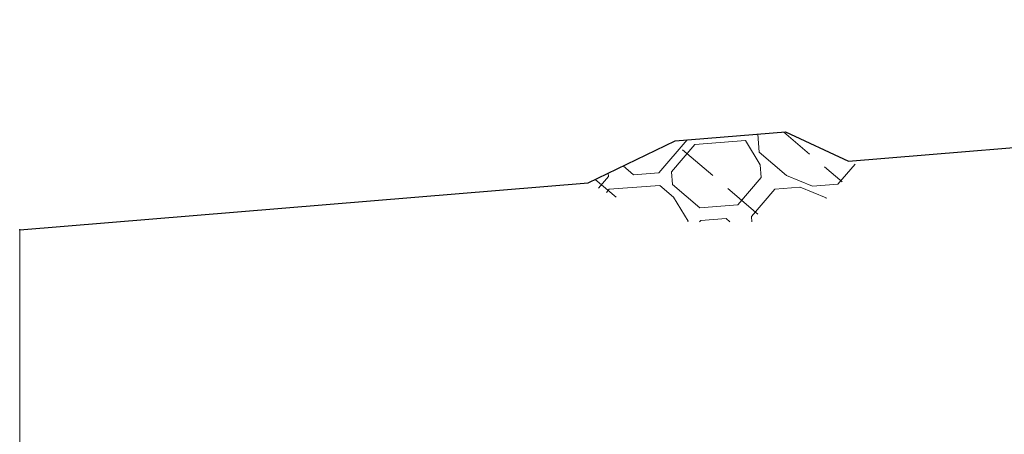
# Model space of a CAD drawing. Header units: metres. Extents: x 132 to 905, y -50 to 63.
# Tile 33 of 87: x 485.67 to 491.49, y -41.47 to -39.02. Entities that reach past the tile are written whole.
import ezdxf

# ---------------------------------------------------------------- set-up
doc = ezdxf.new("R2010")
doc.units = ezdxf.units.M
doc.header["$LTSCALE"] = 0.1
for name, color, linetype, lineweight in [('DP-BS-arcering_kreukelberm', 253, 'Continuous', 0), ('DP-BS-Matenbalk_verlenglijnen', 253, 'Continuous', 0), ('DP-BS-profiel', 2, 'Continuous', 25)]:
    doc.layers.add(name, color=color, linetype=linetype, lineweight=lineweight)
doc.layers.add('DP-BS-ZANDLIJN', color=76, linetype='Continuous')

# ---------------------------------------------------------------- blocks, each defined once
blk = doc.blocks.new('dp784-08')
at = {"layer": 'DP-BS-arcering_kreukelberm'}
h = blk.add_hatch(dxfattribs=at)
h.set_pattern_fill('NATUURST', color=251, scale=0.15, angle=94.43536414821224, style=0, pattern_type=2)
h.set_pattern_definition([(94.43536414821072, (-3.620412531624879, -18.06252819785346), (-1.611509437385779, 1.379506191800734), [0.07499999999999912, -0.07499999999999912, 0.149999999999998, -1.199999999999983]), (94.43536414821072, (-3.648787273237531, -18.66653140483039), (-1.611509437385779, 1.379506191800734), [0.3749999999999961, -1.124999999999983]), (94.43536414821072, (-3.717762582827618, -18.74710687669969), (-1.611509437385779, 1.379506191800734), [0.3749999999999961, -1.124999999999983]), (94.43536414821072, (-4.143840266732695, -18.10312876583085), (-1.611509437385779, 1.379506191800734), [0.07499999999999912, -1.424999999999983]), (94.43536414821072, (-4.235390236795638, -18.86248283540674), (-1.611509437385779, 1.379506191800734), [0.224999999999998, -1.274999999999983]), (94.43536414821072, (-4.310165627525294, -18.86828291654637), (-1.611509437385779, 1.379506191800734), [0.224999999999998, -1.274999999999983]), (94.43536414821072, (-4.454541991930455, -17.97677830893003), (-1.611509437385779, 1.379506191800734), [0.4499999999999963, -1.049999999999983]), (94.43536414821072, (-4.523517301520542, -18.05735378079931), (-1.611509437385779, 1.379506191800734), [0.4499999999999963, -1.049999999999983]), (94.43536414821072, (-4.644067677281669, -18.4428308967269), (-1.611509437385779, 1.379506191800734), [0.149999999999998, -1.349999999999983]), (94.43536414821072, (-4.724643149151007, -18.37385558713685), (-1.611509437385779, 1.379506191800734), [0.07499999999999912, -1.424999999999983]), (94.43536414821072, (-4.821993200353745, -19.05843426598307), (-1.611509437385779, 1.379506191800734), [0.07499999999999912, -0.07499999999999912, 0.07499999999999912, -1.274999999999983]), (184.4353641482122, (-4.522891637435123, -19.03523394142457), (-1.379506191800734, -1.611509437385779), [0.2249999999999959, -1.274999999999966]), (184.4353641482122, (-4.005263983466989, -18.91985798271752), (-1.379506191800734, -1.611509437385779), [0.07499999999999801, -0.1499999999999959, 0.07499999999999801, -0.1499999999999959, 0.2999999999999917, -0.7499999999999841]), (184.4353641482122, (-4.91416883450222, -18.83990817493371), (-1.379506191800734, -1.611509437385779), [0.07499999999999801, -1.424999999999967]), (184.4353641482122, (-4.25859056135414, -18.56338127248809), (-1.379506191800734, -1.611509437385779), [0.07499999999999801, -1.424999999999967]), (184.4353641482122, (-4.638267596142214, -18.51760628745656), (-1.379506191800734, -1.611509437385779), [0.07499999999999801, -1.424999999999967]), (184.4353641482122, (-3.82733846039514, -18.30425461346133), (-1.379506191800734, -1.611509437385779), [0.1499999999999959, -1.349999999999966]), (184.4353641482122, (-3.758363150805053, -18.22367914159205), (-1.379506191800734, -1.611509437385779), [0.2249999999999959, -1.274999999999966]), (184.4353641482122, (-4.661467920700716, -18.2185047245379), (-1.379506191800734, -1.611509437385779), [0.1499999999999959, -0.07499999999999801, 0.1499999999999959, -1.124999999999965]), (184.4353641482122, (-4.218615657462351, -18.10892884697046), (-1.379506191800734, -1.611509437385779), [0.2999999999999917, -1.199999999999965]), (184.4353641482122, (-4.22441573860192, -18.03415345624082), (-1.379506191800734, -1.611509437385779), [0.1499999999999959, -1.349999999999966]), (184.4353641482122, (-3.712588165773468, -17.84400210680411), (-1.379506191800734, -1.611509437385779), [0.2999999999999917, -1.199999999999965]), (184.4353641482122, (-3.718388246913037, -17.76922671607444), (-1.379506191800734, -1.611509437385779), [0.2249999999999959, -1.274999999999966]), (139.4353641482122, (-3.746762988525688, -18.37322992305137), (-1.495507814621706, -0.1160016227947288), [0.106066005, -2.015254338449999]), (139.4353641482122, (-4.138040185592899, -18.17790415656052), (-1.495507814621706, -0.1160016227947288), [0.106066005, -2.015254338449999]), (139.4353641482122, (-4.373966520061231, -18.04575361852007), (-1.495507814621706, -0.1160016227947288), [0.106066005, -2.015254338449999]), (139.4353641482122, (-4.442316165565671, -19.10420925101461), (-1.495507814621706, -0.1160016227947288), [0.106066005, -2.015254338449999]), (139.4353641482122, (-4.753017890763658, -18.97785879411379), (-1.495507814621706, -0.1160016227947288), [0.106066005, -2.015254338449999]), (139.4353641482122, (-3.98268932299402, -18.24107938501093), (-1.495507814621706, -0.1160016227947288), [0.2121315, -1.909188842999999]), (139.4353641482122, (-4.966369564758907, -18.16692965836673), (-1.495507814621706, -0.1160016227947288), [0.2121315, -1.909188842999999]), (229.4353641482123, (-3.539837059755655, -18.1315035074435), (0.1160016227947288, -1.495507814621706), [0.2121314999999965, -1.90918884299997]), (229.4353641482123, (-3.620412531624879, -18.06252819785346), (0.1160016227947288, -1.495507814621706), [0.2121314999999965, -1.90918884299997]), (229.4353641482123, (-4.01168972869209, -17.86720243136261), (0.1160016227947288, -1.495507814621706), [0.2121314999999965, -1.90918884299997]), (229.4353641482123, (-4.517717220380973, -18.13212917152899), (0.1160016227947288, -1.495507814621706), [0.2121314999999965, -1.90918884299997]), (229.4353641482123, (-4.523517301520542, -18.05735378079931), (0.1160016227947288, -1.495507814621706), [0.2121314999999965, -1.90918884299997]), (229.4353641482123, (-4.051664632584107, -18.32165485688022), (0.1160016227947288, -1.495507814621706), [0.3181979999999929, -1.80312234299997]), (229.4353641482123, (-4.017489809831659, -17.79242704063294), (0.1160016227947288, -1.495507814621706), [0.3181979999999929, -1.80312234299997]), (229.4353641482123, (-3.976889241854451, -18.31585477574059), (0.1160016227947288, -1.495507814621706), [0.4242640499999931, -1.69705629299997]), (229.4353641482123, (-4.821993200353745, -19.05843426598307), (0.1160016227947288, -1.495507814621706), [0.4242640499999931, -1.69705629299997]), (229.4353641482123, (-4.74721780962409, -19.05263418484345), (0.1160016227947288, -1.495507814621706), [0.4242640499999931, -1.69705629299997]), (229.4353641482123, (-3.930488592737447, -18.9140579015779), (0.1160016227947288, -1.495507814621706), [0.1060660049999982, -2.015254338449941]), (229.4353641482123, (-4.304365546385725, -18.94305830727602), (0.1160016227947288, -1.495507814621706), [0.1060660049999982, -2.015254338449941]), (121.0004153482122, (-3.626212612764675, -17.98775280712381), (-0.1160016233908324, 1.495507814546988), [0.167705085, -3.186396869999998]), (121.0004153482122, (-4.051664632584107, -18.32165485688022), (-0.1160016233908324, 1.495507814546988), [0.167705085, -3.186396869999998]), (121.0004153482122, (-3.942714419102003, -17.78662695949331), (-0.1160016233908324, 1.495507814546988), [0.3354102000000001, -3.0186917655]), (121.0004153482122, (-4.017489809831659, -17.79242704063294), (-0.1160016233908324, 1.495507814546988), [0.3354102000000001, -3.0186917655]), (157.8703129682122, (-4.730443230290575, -18.29908019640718), (-1.495507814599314, -0.1160016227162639), [0.1676999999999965, -1.676999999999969, 0.3353999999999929, -1.174001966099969]), (157.8703129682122, (-4.07423929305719, -19.00043345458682), (-1.495507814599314, -0.1160016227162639), [0.1677050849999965, -3.186396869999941]), (157.8703129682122, (-3.493436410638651, -18.72970663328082), (-1.495507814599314, -0.1160016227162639), [0.1677050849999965, -3.186396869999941]), (157.8703129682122, (-4.080039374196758, -18.92565806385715), (-1.495507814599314, -0.1160016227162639), [0.1677050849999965, -3.186396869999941]), (157.8703129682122, (-4.811018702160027, -18.23010488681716), (-1.495507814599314, -0.1160016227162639), [0.1677050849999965, -3.186396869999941]), (157.8703129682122, (-4.730443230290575, -18.29908019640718), (-1.495507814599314, -0.1160016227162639), [0.1677050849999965, -3.186396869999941]), (157.8703129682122, (-4.333365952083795, -18.56918135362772), (-1.495507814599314, -0.1160016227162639), [0.3354101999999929, -3.018691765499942]), (157.8703129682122, (-4.327565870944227, -18.64395674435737), (-1.495507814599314, -0.1160016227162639), [0.3354101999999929, -3.018691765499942]), (211.0004153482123, (-4.310165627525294, -18.86828291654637), (-1.495507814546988, -0.1160016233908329), [0.1677050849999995, -3.18639686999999]), (211.0004153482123, (-3.642987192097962, -18.74130679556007), (-1.495507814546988, -0.1160016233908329), [0.3354101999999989, -3.01869176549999]), (211.0004153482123, (-3.717762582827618, -18.74710687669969), (-1.495507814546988, -0.1160016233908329), [0.3354101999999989, -3.01869176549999]), (247.8703129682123, (-4.713042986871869, -18.52340636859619), (0.1160016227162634, -1.495507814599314), [0.3354102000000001, -3.0186917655]), (247.8703129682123, (-4.724643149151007, -18.37385558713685), (0.1160016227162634, -1.495507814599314), [0.5031152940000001, -2.850986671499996]), (139.4353641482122, (-3.490068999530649, -18.77311972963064), (-0.3048306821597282, -0.3560966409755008), [0.234375, -0.1171875])])
h.paths.add_polyline_path([(-2.937836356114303, -18.27666789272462), (-2.091967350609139, -18.27666789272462), (-1.774802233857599, -17.94392096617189), (-2.202433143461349, -17.74533711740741), (-2.854844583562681, -17.79877799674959), (-3.368353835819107, -18.04647542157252)])
at = {"layer": 'DP-BS-Matenbalk_verlenglijnen'}
blk.add_polyline3d([(-6.729935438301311, -18.32532069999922, 0), (-6.729935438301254, -23.99999999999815, 0)], dxfattribs=at)
at = {"layer": 'DP-BS-profiel', "color": 1}
blk.add_lwpolyline([(-6.729935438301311, -18.32532070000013), (-3.368353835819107, -18.04647542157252), (-2.854844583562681, -17.79877799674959), (-2.202433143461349, -17.74533711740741), (-1.828940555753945, -17.91878013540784), (-0.2072374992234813, -17.78425886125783), (0.1319886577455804, -17.54395717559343), (0.8378772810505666, -17.55108230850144), (1.100541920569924, -17.6757777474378), (2.594740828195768, -17.55183302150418), (3.0435214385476, -17.33535824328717), (3.695932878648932, -17.28191736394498), (4.022190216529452, -17.43342520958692), (5.413751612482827, -17.31799432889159), (5.747757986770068, -17.08139024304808), (6.453646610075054, -17.08851537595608), (6.73640468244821, -17.22274982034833), (8.970046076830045, -17.12435230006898), (11.64142794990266, -17.20212552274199)], dxfattribs=at)
at = {"layer": 'DP-BS-ZANDLIJN'}
blk.add_point((-6.729935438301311, -18.32532069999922), dxfattribs=at)

msp = doc.modelspace()

# ---------------------------------------------------------------- block references
msp.add_blockref('dp784-08', (492.3981741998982, -21.93380113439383))

doc.saveas('drawing.dxf')
